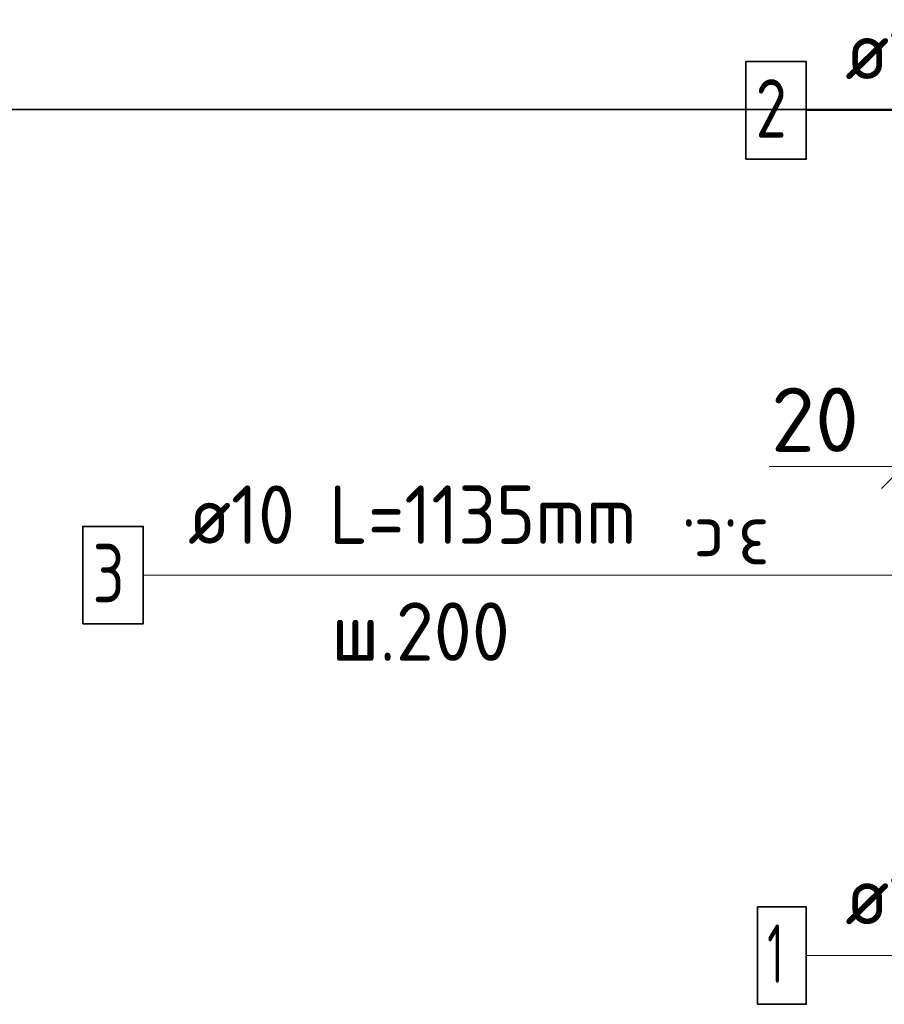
# Model space of a CAD drawing. Header units: metres. Extents: x -38 to 114, y -15 to 21.
# Tile 188 of 244: x 71.714 to 72.158, y 7.213 to 7.718. Entities that reach past the tile are written whole.
import ezdxf

# ---------------------------------------------------------------- set-up
doc = ezdxf.new("R2010")
doc.units = ezdxf.units.M
doc.header["$PDMODE"] = 65
for name, color, linetype, lineweight in [('XR$3$Арм. стержнями верхней зоны', 180, 'Continuous', 35), ('XR$3$Арм. стержнями нижней зоны', 180, 'Continuous', 35), ('XR$3$Арм.стержн. Арматура края', 96, 'Continuous', 35), ('XR$3$Размерная линия_ общее', 7, 'Continuous', 13), ('XR$4$Арм. стержнями верхней зоны', 180, 'Continuous', 35), ('XR$4$Арм. стержнями нижней зоны', 180, 'Continuous', 35), ('XR$4$Арм.стержн. Арматура края', 96, 'Continuous', 35), ('XR$4$Размерная линия_ общее', 7, 'Continuous', 13), ('XR$6$Арм. стержнями верхней зоны', 180, 'Continuous', 35), ('XR$6$Арм. стержнями нижней зоны', 180, 'Continuous', 35), ('XR$6$Арм.стержн. Арматура края', 96, 'Continuous', 35), ('XR$6$Размерная линия_ общее', 7, 'Continuous', 13)]:
    doc.layers.add(name, color=color, linetype=linetype, lineweight=lineweight)
doc.styles.add('ISOCPEUR', font='txt')
doc.dimstyles.new('DIMSTYLE_11', dxfattribs={"dimtxt": 0.033, "dimasz": 0.0375, "dimexe": 0, "dimexo": 0, "dimgap": 0.0165, "dimtad": 2, "dimdec": 0, "dimlfac": 1000, "dimrnd": 1, "dimzin": 12, "dimdsep": 46, "dimtxsty": 'ISOCPEUR', "dimblk1": 'ALL_ML_STRICH', "dimblk2": 'ALL_ML_STRICH', "dimsah": 1, "dimcen": 0, "dimclrd": 7, "dimclre": 256, "dimclrt": 7, "dimadec": 0, "dimazin": 0, "dimtfac": 1, "dimtdec": 0, "dimtix": 1, "dimtmove": 2, "dimatfit": 3, "dimfxl": 0, "dimtvp": 1.2, "dimtzin": 0, "dimlwd": 0, "dimlwe": -3, "dimarcsym": 0})

# ---------------------------------------------------------------- blocks, each defined once
blk = doc.blocks.new('ALL_ML_STRICH')
at = {"color": 0, "linetype": 'ByBlock', "lineweight": -2}
for p, q in [((0, -0.5), (0, 0.5)), ((-0.3, -0.3), (0.3, 0.3)), ((-1, 0), (0.5, 0))]:
    blk.add_line(p, q, dxfattribs=at)
blk = doc.blocks.new('*D139')
at = {"layer": 'DEFPOINTS', "color": 7, "linetype": 'Continuous', "lineweight": 13, "transparency": 33554687}
for p in [(72.1875, 7.48857), (72.1875, 7.45358), (72.1675, 7.44858)]:
    blk.add_point(p, dxfattribs=at)
at = {"layer": 'XR$3$Размерная линия_ общее', "color": 253, "linetype": 'Continuous', "lineweight": -2, "true_color": 0xa0a0a0, "transparency": 33554687}
for p, q in [((72.1675, 7.46858), (72.1675, 7.48857)), ((72.1875, 7.47358), (72.1875, 7.48857))]:
    blk.add_line(p, q, dxfattribs=at)
at = {"layer": 'XR$3$Размерная линия_ общее', "color": 7, "linetype": 'Continuous', "lineweight": -2, "transparency": 33554687}
blk.add_line((72.1875, 7.48857), (72.1675, 7.48857), dxfattribs=at)
at = {"layer": 'XR$3$Размерная линия_ общее', "color": 7, "linetype": 'Continuous', "lineweight": 13, "transparency": 33554687, "xscale": 0.0375, "yscale": 0.0375, "zscale": 0.0375}
for p, rotation in [((72.1675, 7.48857), 180), ((72.1875, 7.48857), 360)]:
    blk.add_blockref('ALL_ML_STRICH', p, dxfattribs=dict(at, rotation=rotation))
at = {"layer": 'XR$3$Размерная линия_ общее', "color": 7, "linetype": 'Continuous', "lineweight": 13, "transparency": 33554687, "insert": (72.12208, 7.51257), "char_height": 0.033, "width": 0.066, "attachment_point": 5, "style": 'ISOCPEUR'}
blk.add_mtext('\\A1;{20}', dxfattribs=at)
at = {"layer": 'XR$3$Размерная линия_ общее', "color": 7, "linetype": 'Continuous', "lineweight": 13, "transparency": 33554687, "insert": (72.09879, 7.43451), "char_height": 0.027, "width": 0.00135, "attachment_point": 1, "rotation": 180, "line_spacing_factor": 0.60241, "style": 'ISOCPEUR'}
blk.add_mtext('з.с.', dxfattribs=at)
blk = doc.blocks.new('*D358')
at = {"layer": 'DEFPOINTS', "color": 7, "linetype": 'Continuous', "lineweight": 13, "transparency": 33554687}
for p in [(72.1875, 7.48857), (72.1875, 7.45358), (72.1675, 7.44858)]:
    blk.add_point(p, dxfattribs=at)
at = {"layer": 'XR$4$Размерная линия_ общее', "color": 253, "linetype": 'Continuous', "lineweight": -2, "true_color": 0xa0a0a0, "transparency": 33554687}
for p, q in [((72.1675, 7.46858), (72.1675, 7.48857)), ((72.1875, 7.47358), (72.1875, 7.48857))]:
    blk.add_line(p, q, dxfattribs=at)
at = {"layer": 'XR$4$Размерная линия_ общее', "color": 7, "linetype": 'Continuous', "lineweight": -2, "transparency": 33554687}
blk.add_line((72.1875, 7.48857), (72.1675, 7.48857), dxfattribs=at)
at = {"layer": 'XR$4$Размерная линия_ общее', "color": 7, "linetype": 'Continuous', "lineweight": 13, "transparency": 33554687, "xscale": 0.0375, "yscale": 0.0375, "zscale": 0.0375}
for p, rotation in [((72.1675, 7.48857), 180), ((72.1875, 7.48857), 360)]:
    blk.add_blockref('ALL_ML_STRICH', p, dxfattribs=dict(at, rotation=rotation))
at = {"layer": 'XR$4$Размерная линия_ общее', "color": 7, "linetype": 'Continuous', "lineweight": 13, "transparency": 33554687, "insert": (72.12208, 7.51257), "char_height": 0.033, "width": 0.066, "attachment_point": 5, "style": 'ISOCPEUR'}
blk.add_mtext('\\A1;{20}', dxfattribs=at)
at = {"layer": 'XR$4$Размерная линия_ общее', "color": 7, "linetype": 'Continuous', "lineweight": 13, "transparency": 33554687, "insert": (72.09879, 7.43451), "char_height": 0.027, "width": 0.00135, "attachment_point": 1, "rotation": 180, "line_spacing_factor": 0.60241, "style": 'ISOCPEUR'}
blk.add_mtext('з.с.', dxfattribs=at)
blk = doc.blocks.new('*D823')
at = {"layer": 'DEFPOINTS', "color": 7, "linetype": 'Continuous', "lineweight": 13, "transparency": 33554687}
for p in [(72.1875, 7.48857), (72.1875, 7.45358), (72.1675, 7.44858)]:
    blk.add_point(p, dxfattribs=at)
at = {"layer": 'XR$6$Размерная линия_ общее', "color": 253, "linetype": 'Continuous', "lineweight": -2, "true_color": 0xa0a0a0, "transparency": 33554687}
for p, q in [((72.1675, 7.46858), (72.1675, 7.48857)), ((72.1875, 7.47358), (72.1875, 7.48857))]:
    blk.add_line(p, q, dxfattribs=at)
at = {"layer": 'XR$6$Размерная линия_ общее', "color": 7, "linetype": 'Continuous', "lineweight": -2, "transparency": 33554687}
blk.add_line((72.1875, 7.48857), (72.1675, 7.48857), dxfattribs=at)
at = {"layer": 'XR$6$Размерная линия_ общее', "color": 7, "linetype": 'Continuous', "lineweight": 13, "transparency": 33554687, "xscale": 0.0375, "yscale": 0.0375, "zscale": 0.0375}
for p, rotation in [((72.1675, 7.48857), 180), ((72.1875, 7.48857), 360)]:
    blk.add_blockref('ALL_ML_STRICH', p, dxfattribs=dict(at, rotation=rotation))
at = {"layer": 'XR$6$Размерная линия_ общее', "color": 7, "linetype": 'Continuous', "lineweight": 13, "transparency": 33554687, "insert": (72.12208, 7.51257), "char_height": 0.033, "width": 0.066, "attachment_point": 5, "style": 'ISOCPEUR'}
blk.add_mtext('\\A1;{20}', dxfattribs=at)
at = {"layer": 'XR$6$Размерная линия_ общее', "color": 7, "linetype": 'Continuous', "lineweight": 13, "transparency": 33554687, "insert": (72.09879, 7.43451), "char_height": 0.027, "width": 0.00135, "attachment_point": 1, "rotation": 180, "line_spacing_factor": 0.60241, "style": 'ISOCPEUR'}
blk.add_mtext('з.с.', dxfattribs=at)

msp = doc.modelspace()

# ---------------------------------------------------------------- linework, layer by layer
at = {"color": 7, "linetype": 'Continuous', "lineweight": 35, "transparency": 33554687}
msp.add_line((67.91979, 7.67171), (86.41979, 7.67171), dxfattribs=at)
at = {"color": 7, "linetype": 'Continuous', "lineweight": 13, "transparency": 33554687}
msp.add_line((72.1675, 7.48857), (72.0985, 7.48857), dxfattribs=at)
msp.add_line((72.1675, 7.48857), (72.0985, 7.48857), dxfattribs=at)
msp.add_line((72.1675, 7.48857), (72.0985, 7.48857), dxfattribs=at)
at = {"layer": 'XR$3$Арм. стержнями верхней зоны', "color": 7, "linetype": 'Continuous', "lineweight": 13, "transparency": 33554687}
msp.add_line((72.1176, 7.6713), (72.3436, 7.6713), dxfattribs=at)
at = {"layer": 'XR$3$Арм. стержнями верхней зоны', "color": 7, "linetype": 'Continuous', "lineweight": 35, "transparency": 33554687}
msp.add_lwpolyline([(72.0866, 7.6463), (72.1176, 7.6463), (72.1176, 7.6963), (72.0866, 7.6963), (72.0866, 7.6463)], dxfattribs=at)
at = {"layer": 'XR$3$Арм. стержнями нижней зоны', "color": 7, "linetype": 'Continuous', "lineweight": 13, "transparency": 33554687}
msp.add_line((72.1176, 7.23758), (72.3436, 7.23758), dxfattribs=at)
at = {"layer": 'XR$3$Арм. стержнями нижней зоны', "color": 7, "linetype": 'Continuous', "lineweight": 35, "transparency": 33554687}
msp.add_lwpolyline([(72.0926, 7.21258), (72.1176, 7.21258), (72.1176, 7.26258), (72.0926, 7.26258), (72.0926, 7.21258)], dxfattribs=at)
at = {"layer": 'XR$3$Арм.стержн. Арматура края', "color": 7, "linetype": 'Continuous', "lineweight": 13, "transparency": 33554687}
for p, q in [((71.77746, 7.43284), (72.08746, 7.43284)), ((72.08746, 7.43284), (72.1925, 7.43284))]:
    msp.add_line(p, q, dxfattribs=at)
at = {"layer": 'XR$3$Арм.стержн. Арматура края', "color": 7, "linetype": 'Continuous', "lineweight": 35, "transparency": 33554687}
msp.add_lwpolyline([(71.74646, 7.40784), (71.77746, 7.40784), (71.77746, 7.45784), (71.74646, 7.45784), (71.74646, 7.40784)], dxfattribs=at)
at = {"layer": 'XR$4$Арм. стержнями верхней зоны', "color": 7, "linetype": 'Continuous', "lineweight": 13, "transparency": 33554687}
msp.add_line((72.1176, 7.6713), (72.3436, 7.6713), dxfattribs=at)
at = {"layer": 'XR$4$Арм. стержнями верхней зоны', "color": 7, "linetype": 'Continuous', "lineweight": 35, "transparency": 33554687}
msp.add_lwpolyline([(72.0866, 7.6463), (72.1176, 7.6463), (72.1176, 7.6963), (72.0866, 7.6963), (72.0866, 7.6463)], dxfattribs=at)
at = {"layer": 'XR$4$Арм. стержнями нижней зоны', "color": 7, "linetype": 'Continuous', "lineweight": 13, "transparency": 33554687}
msp.add_line((72.1176, 7.23758), (72.3436, 7.23758), dxfattribs=at)
at = {"layer": 'XR$4$Арм. стержнями нижней зоны', "color": 7, "linetype": 'Continuous', "lineweight": 35, "transparency": 33554687}
msp.add_lwpolyline([(72.0926, 7.21258), (72.1176, 7.21258), (72.1176, 7.26258), (72.0926, 7.26258), (72.0926, 7.21258)], dxfattribs=at)
at = {"layer": 'XR$4$Арм.стержн. Арматура края', "color": 7, "linetype": 'Continuous', "lineweight": 13, "transparency": 33554687}
for p, q in [((71.77746, 7.43284), (72.08746, 7.43284)), ((72.08746, 7.43284), (72.1925, 7.43284))]:
    msp.add_line(p, q, dxfattribs=at)
at = {"layer": 'XR$4$Арм.стержн. Арматура края', "color": 7, "linetype": 'Continuous', "lineweight": 35, "transparency": 33554687}
msp.add_lwpolyline([(71.74646, 7.40784), (71.77746, 7.40784), (71.77746, 7.45784), (71.74646, 7.45784), (71.74646, 7.40784)], dxfattribs=at)
at = {"layer": 'XR$6$Арм. стержнями верхней зоны', "color": 7, "linetype": 'Continuous', "lineweight": 13, "transparency": 33554687}
msp.add_line((72.1176, 7.6713), (72.3436, 7.6713), dxfattribs=at)
at = {"layer": 'XR$6$Арм. стержнями верхней зоны', "color": 7, "linetype": 'Continuous', "lineweight": 35, "transparency": 33554687}
msp.add_lwpolyline([(72.0866, 7.6463), (72.1176, 7.6463), (72.1176, 7.6963), (72.0866, 7.6963), (72.0866, 7.6463)], dxfattribs=at)
at = {"layer": 'XR$6$Арм. стержнями нижней зоны', "color": 7, "linetype": 'Continuous', "lineweight": 13, "transparency": 33554687}
msp.add_line((72.1176, 7.23758), (72.3436, 7.23758), dxfattribs=at)
at = {"layer": 'XR$6$Арм. стержнями нижней зоны', "color": 7, "linetype": 'Continuous', "lineweight": 35, "transparency": 33554687}
msp.add_lwpolyline([(72.0926, 7.21258), (72.1176, 7.21258), (72.1176, 7.26258), (72.0926, 7.26258), (72.0926, 7.21258)], dxfattribs=at)
at = {"layer": 'XR$6$Арм.стержн. Арматура края', "color": 7, "linetype": 'Continuous', "lineweight": 13, "transparency": 33554687}
for p, q in [((71.77746, 7.43284), (72.08746, 7.43284)), ((72.08746, 7.43284), (72.1925, 7.43284))]:
    msp.add_line(p, q, dxfattribs=at)
at = {"layer": 'XR$6$Арм.стержн. Арматура края', "color": 7, "linetype": 'Continuous', "lineweight": 35, "transparency": 33554687}
msp.add_lwpolyline([(71.74646, 7.40784), (71.77746, 7.40784), (71.77746, 7.45784), (71.74646, 7.45784), (71.74646, 7.40784)], dxfattribs=at)

# ---------------------------------------------------------------- texts
at = {"layer": 'XR$3$Арм. стержнями верхней зоны', "color": 7, "linetype": 'Continuous', "lineweight": 25, "transparency": 33554687, "char_height": 0.03, "attachment_point": 7, "style": 'ISOCPEUR'}
for s, insert, width in [('\\W0.94;ø10 L=п.м.', (72.1376, 7.6873), 0.1999831), ('\\W0.78;2', (72.0916, 7.6573), 0.0326407)]:
    msp.add_mtext(s, dxfattribs=dict(at, insert=insert, width=width))
at = {"layer": 'XR$3$Арм. стержнями нижней зоны', "color": 7, "linetype": 'Continuous', "lineweight": 25, "transparency": 33554687, "char_height": 0.03, "attachment_point": 7, "style": 'ISOCPEUR'}
for s, insert, width in [('\\W0.94;ø10 L=п.м.', (72.1376, 7.25358), 0.1999831), ('\\W0.56;1', (72.0976, 7.22358), 0.0233333)]:
    msp.add_mtext(s, dxfattribs=dict(at, insert=insert, width=width))
at = {"layer": 'XR$3$Арм.стержн. Арматура края', "color": 7, "linetype": 'Continuous', "lineweight": 25, "transparency": 33554687, "char_height": 0.03, "attachment_point": 7, "style": 'ISOCPEUR'}
for s, insert, width in [('\\W0.92;ø10 L=1135mm ', (71.80046, 7.44884), 0.2806692), ('\\W0.78;3', (71.75146, 7.41884), 0.0326407), ('\\W0.95;ш.200 ', (71.87396, 7.38884), 0.1311995)]:
    msp.add_mtext(s, dxfattribs=dict(at, insert=insert, width=width))
at = {"layer": 'XR$4$Арм. стержнями верхней зоны', "color": 7, "linetype": 'Continuous', "lineweight": 25, "transparency": 33554687, "char_height": 0.03, "attachment_point": 7, "style": 'ISOCPEUR'}
for s, insert, width in [('\\W0.94;ø10 L=п.м.', (72.1376, 7.6873), 0.1999831), ('\\W0.78;2', (72.0916, 7.6573), 0.0326407)]:
    msp.add_mtext(s, dxfattribs=dict(at, insert=insert, width=width))
at = {"layer": 'XR$4$Арм. стержнями нижней зоны', "color": 7, "linetype": 'Continuous', "lineweight": 25, "transparency": 33554687, "char_height": 0.03, "attachment_point": 7, "style": 'ISOCPEUR'}
for s, insert, width in [('\\W0.94;ø10 L=п.м.', (72.1376, 7.25358), 0.1999831), ('\\W0.56;1', (72.0976, 7.22358), 0.0233333)]:
    msp.add_mtext(s, dxfattribs=dict(at, insert=insert, width=width))
at = {"layer": 'XR$4$Арм.стержн. Арматура края', "color": 7, "linetype": 'Continuous', "lineweight": 25, "transparency": 33554687, "char_height": 0.03, "attachment_point": 7, "style": 'ISOCPEUR'}
for s, insert, width in [('\\W0.92;ø10 L=1135mm ', (71.80046, 7.44884), 0.2806692), ('\\W0.78;3', (71.75146, 7.41884), 0.0326407), ('\\W0.95;ш.200 ', (71.87396, 7.38884), 0.1311995)]:
    msp.add_mtext(s, dxfattribs=dict(at, insert=insert, width=width))
at = {"layer": 'XR$6$Арм. стержнями верхней зоны', "color": 7, "linetype": 'Continuous', "lineweight": 25, "transparency": 33554687, "char_height": 0.03, "attachment_point": 7, "style": 'ISOCPEUR'}
for s, insert, width in [('\\W0.94;ø10 L=п.м.', (72.1376, 7.6873), 0.1999831), ('\\W0.78;2', (72.0916, 7.6573), 0.0326407)]:
    msp.add_mtext(s, dxfattribs=dict(at, insert=insert, width=width))
at = {"layer": 'XR$6$Арм. стержнями нижней зоны', "color": 7, "linetype": 'Continuous', "lineweight": 25, "transparency": 33554687, "char_height": 0.03, "attachment_point": 7, "style": 'ISOCPEUR'}
for s, insert, width in [('\\W0.94;ø10 L=п.м.', (72.1376, 7.25358), 0.1999831), ('\\W0.56;1', (72.0976, 7.22358), 0.0233333)]:
    msp.add_mtext(s, dxfattribs=dict(at, insert=insert, width=width))
at = {"layer": 'XR$6$Арм.стержн. Арматура края', "color": 7, "linetype": 'Continuous', "lineweight": 25, "transparency": 33554687, "char_height": 0.03, "attachment_point": 7, "style": 'ISOCPEUR'}
for s, insert, width in [('\\W0.92;ø10 L=1135mm ', (71.80046, 7.44884), 0.2806692), ('\\W0.78;3', (71.75146, 7.41884), 0.0326407), ('\\W0.95;ш.200 ', (71.87396, 7.38884), 0.1311995)]:
    msp.add_mtext(s, dxfattribs=dict(at, insert=insert, width=width))

# ---------------------------------------------------------------- dimensions: what is measured, and where the dimension line sits
at = {"layer": 'XR$3$Размерная линия_ общее', "color": 7, "linetype": 'Continuous', "lineweight": 13, "transparency": 33554687}
dim = msp.add_linear_dim(base=(72.1675, 7.48857), p1=(72.1875, 7.47358), p2=(72.1675, 7.46858), angle=180, text='<>\\Xз.с.', dimstyle='DIMSTYLE_11', override={"dimpost": '<>', "dimclrd": 7, "dimclre": 253, "dimclrt": 7, "dimlwd": 0, "dimlwe": 65533}, dxfattribs=at)
dim.commit()
dim.dimension.update_dxf_attribs({"geometry": '*D139', "text_midpoint": (72.12208, 7.51257), "dimtype": 160})
at = {"layer": 'XR$4$Размерная линия_ общее', "color": 7, "linetype": 'Continuous', "lineweight": 13, "transparency": 33554687}
dim = msp.add_linear_dim(base=(72.1675, 7.48857), p1=(72.1875, 7.47358), p2=(72.1675, 7.46858), angle=180, text='<>\\Xз.с.', dimstyle='DIMSTYLE_11', override={"dimpost": '<>', "dimclrd": 7, "dimclre": 253, "dimclrt": 7, "dimlwd": 0, "dimlwe": 65533}, dxfattribs=at)
dim.commit()
dim.dimension.update_dxf_attribs({"geometry": '*D358', "text_midpoint": (72.12208, 7.51257), "dimtype": 160})
at = {"layer": 'XR$6$Размерная линия_ общее', "color": 7, "linetype": 'Continuous', "lineweight": 13, "transparency": 33554687}
dim = msp.add_linear_dim(base=(72.1675, 7.48857), p1=(72.1875, 7.47358), p2=(72.1675, 7.46858), angle=180, text='<>\\Xз.с.', dimstyle='DIMSTYLE_11', override={"dimpost": '<>', "dimclrd": 7, "dimclre": 253, "dimclrt": 7, "dimlwd": 0, "dimlwe": 65533}, dxfattribs=at)
dim.commit()
dim.dimension.update_dxf_attribs({"geometry": '*D823', "text_midpoint": (72.12208, 7.51257), "dimtype": 160})

doc.saveas('drawing.dxf')
